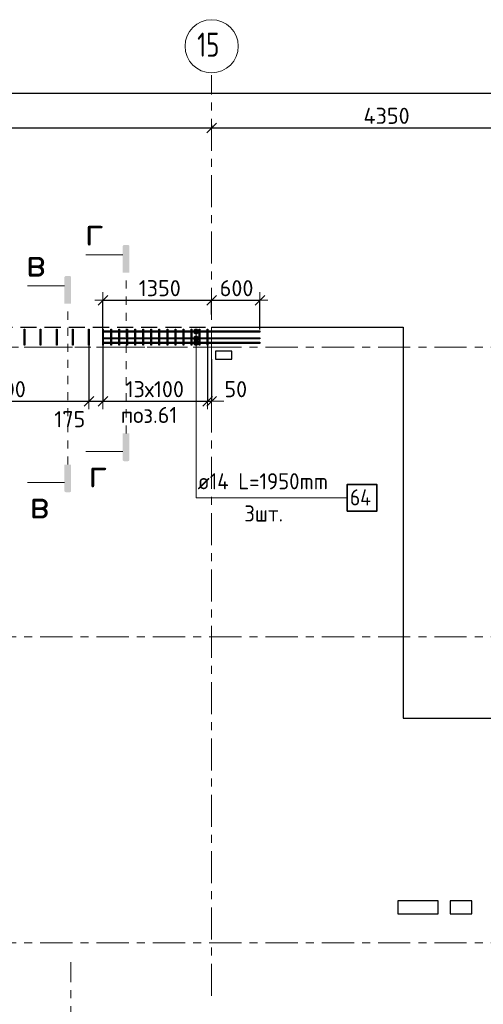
# Model space of a CAD drawing. Header units: metres. Extents: x -38 to 99, y -15 to 21.
# Tile 11 of 48: x 36.31 to 42.08, y 8.23 to 20.47. Entities that reach past the tile are written whole.
import ezdxf

# ---------------------------------------------------------------- set-up
doc = ezdxf.new("R2010")
doc.units = ezdxf.units.M
doc.header["$PDMODE"] = 65
for name, pattern in [('______11', [0.5, 0.4, -0.05, 0, -0.05]), ('______2', [0.27, 0.2, -0.07]), ('______3', [0.5, 0.4, -0.1]), ('______5', [1.1, 0.8, -0.1, 0.1, -0.1]), ('______9', [0.1, 0, -0.1])]:
    doc.linetypes.add(name, pattern=pattern)
for name, color, linetype, lineweight in [('XR$2$Осевая линия (1)', 7, '______5', 13), ('XR$2$Размерная линия (1)', 7, 'Continuous', 13), ('XR$3$Арм.стержн. Доп. арматура', 180, 'Continuous', 35), ('XR$3$Арм.стержн. Хомут', 240, 'Continuous', 35), ('XR$3$Балка (1)', 7, '______3', 13), ('XR$3$Перекрытие (1)', 7, 'Continuous', 35), ('XR$3$Размерная линия (1)', 7, 'Continuous', 13), ('XR$3$Текст_ общее_1', 7, 'Continuous', 13)]:
    doc.layers.add(name, color=color, linetype=linetype, lineweight=lineweight)
doc.styles.add('ISOCPEUR', font='txt')
doc.dimstyles.new('DIMSTYLE_3', dxfattribs={"dimtxt": 0.2, "dimasz": 0.2, "dimexe": 0, "dimexo": 0, "dimgap": 0.1, "dimtad": 2, "dimdec": 0, "dimlfac": 1000, "dimrnd": 5, "dimzin": 12, "dimdsep": 46, "dimtxsty": 'ISOCPEUR', "dimblk1": 'ALL_ML_STRICH', "dimblk2": 'ALL_ML_STRICH', "dimsah": 1, "dimcen": 0, "dimclrd": 7, "dimclre": 256, "dimclrt": 7, "dimadec": 0, "dimazin": 0, "dimtfac": 1, "dimtdec": 0, "dimtix": 1, "dimtmove": 2, "dimatfit": 3, "dimfxl": 0, "dimtzin": 0, "dimlwd": 0, "dimlwe": -3, "dimarcsym": 0})
doc.dimstyles.new('DIMSTYLE_6', dxfattribs={"dimtxt": 0.2, "dimasz": 0.2, "dimexe": 0, "dimexo": 0, "dimgap": 0.1, "dimtad": 2, "dimdec": 0, "dimlfac": 1000, "dimrnd": 5, "dimzin": 12, "dimdsep": 46, "dimtxsty": 'ISOCPEUR', "dimblk1": 'ALL_ML_STRICH', "dimblk2": 'ALL_ML_STRICH', "dimsah": 1, "dimcen": 0, "dimclrd": 7, "dimclre": 256, "dimclrt": 7, "dimadec": 0, "dimazin": 0, "dimtfac": 1, "dimtdec": 0, "dimtix": 1, "dimtmove": 2, "dimatfit": 3, "dimfxl": 0, "dimtvp": 1.2, "dimtzin": 0, "dimlwd": 0, "dimlwe": -3, "dimarcsym": 0})
doc.dimstyles.new('DIMSTYLE_7', dxfattribs={"dimtxt": 0.2, "dimasz": 0.2, "dimexe": 0, "dimexo": 0, "dimgap": 0.1, "dimtad": 0, "dimdec": 0, "dimlfac": 1000, "dimrnd": 5, "dimzin": 12, "dimdsep": 46, "dimtxsty": 'ISOCPEUR', "dimblk1": 'ALL_ML_STRICH', "dimblk2": 'ALL_ML_STRICH', "dimsah": 1, "dimcen": 0, "dimclrd": 7, "dimclre": 256, "dimclrt": 7, "dimadec": 0, "dimazin": 0, "dimtfac": 1, "dimtdec": 0, "dimtix": 1, "dimtmove": 2, "dimatfit": 3, "dimfxl": 0, "dimtvp": 1.2, "dimtzin": 0, "dimlwd": 0, "dimlwe": -3, "dimarcsym": 0})

# ---------------------------------------------------------------- blocks, each defined once
blk = doc.blocks.new('ALL_ML_STRICH')
at = {"color": 0, "linetype": 'ByBlock', "lineweight": -2}
for p, q in [((-1, 0), (0.5, 0)), ((-0.3, -0.3), (0.3, 0.3)), ((0, -0.5), (0, 0.5))]:
    blk.add_line(p, q, dxfattribs=at)
blk = doc.blocks.new('*D11')
at = {"layer": 'DEFPOINTS', "color": 7, "linetype": 'Continuous', "lineweight": 13, "transparency": 33554687}
for p in [(0.5, 19.557), (0.5, 19.377), (61.6, 17.12)]:
    blk.add_point(p, dxfattribs=at)
at = {"layer": 'XR$2$Размерная линия (1)', "color": 9, "linetype": 'Continuous', "lineweight": -2, "true_color": 0xc7c7c7, "transparency": 33554687}
for p, q in [((0.5, 19.357), (0.5, 19.557)), ((61.6, 17.14), (61.6, 19.557))]:
    blk.add_line(p, q, dxfattribs=at)
at = {"layer": 'XR$2$Размерная линия (1)', "color": 7, "linetype": 'Continuous', "lineweight": -2, "transparency": 33554687}
blk.add_line((0.5, 19.557), (61.6, 19.557), dxfattribs=at)
at = {"layer": 'XR$2$Размерная линия (1)', "color": 7, "linetype": 'Continuous', "lineweight": 13, "transparency": 33554687, "xscale": 0.2, "yscale": 0.2, "zscale": 0.2, "rotation": 180}
blk.add_blockref('ALL_ML_STRICH', (0.5, 19.557), dxfattribs=at)
at = {"layer": 'XR$2$Размерная линия (1)', "color": 7, "linetype": 'Continuous', "lineweight": 13, "transparency": 33554687, "xscale": 0.2, "yscale": 0.2, "zscale": 0.2}
blk.add_blockref('ALL_ML_STRICH', (61.6, 19.557), dxfattribs=at)
at = {"layer": 'XR$2$Размерная линия (1)', "color": 7, "linetype": 'Continuous', "lineweight": 13, "transparency": 33554687, "insert": (31.1, 19.707), "char_height": 0.2, "width": 1, "attachment_point": 5, "style": 'ISOCPEUR'}
blk.add_mtext('\\A1;{61100}', dxfattribs=at)
blk = doc.blocks.new('*D34')
at = {"layer": 'DEFPOINTS', "color": 7, "linetype": 'Continuous', "lineweight": 13, "transparency": 33554687}
for p in [(32.85, 19.135), (32.85, 19.126), (38.7, 19.186)]:
    blk.add_point(p, dxfattribs=at)
at = {"layer": 'XR$2$Размерная линия (1)', "color": 9, "linetype": 'Continuous', "lineweight": -2, "true_color": 0xc7c7c7, "transparency": 33554687}
for p, q in [((32.85, 19.126), (32.85, 19.126)), ((38.7, 19.166), (38.7, 19.126))]:
    blk.add_line(p, q, dxfattribs=at)
at = {"layer": 'XR$2$Размерная линия (1)', "color": 7, "linetype": 'Continuous', "lineweight": -2, "transparency": 33554687}
blk.add_line((32.85, 19.126), (38.7, 19.126), dxfattribs=at)
at = {"layer": 'XR$2$Размерная линия (1)', "color": 7, "linetype": 'Continuous', "lineweight": 13, "transparency": 33554687, "xscale": 0.2, "yscale": 0.2, "zscale": 0.2, "rotation": 180}
blk.add_blockref('ALL_ML_STRICH', (32.85, 19.126), dxfattribs=at)
at = {"layer": 'XR$2$Размерная линия (1)', "color": 7, "linetype": 'Continuous', "lineweight": 13, "transparency": 33554687, "xscale": 0.2, "yscale": 0.2, "zscale": 0.2}
blk.add_blockref('ALL_ML_STRICH', (38.7, 19.126), dxfattribs=at)
at = {"layer": 'XR$2$Размерная линия (1)', "color": 7, "linetype": 'Continuous', "lineweight": 13, "transparency": 33554687, "insert": (35.785, 19.276), "char_height": 0.2, "width": 0.8, "attachment_point": 5, "style": 'ISOCPEUR'}
blk.add_mtext('\\A1;{5850}', dxfattribs=at)
blk = doc.blocks.new('*D35')
at = {"layer": 'DEFPOINTS', "color": 7, "linetype": 'Continuous', "lineweight": 13, "transparency": 33554687}
for p in [(38.7, 19.186), (38.7, 19.126), (43.05, 19.104)]:
    blk.add_point(p, dxfattribs=at)
at = {"layer": 'XR$2$Размерная линия (1)', "color": 9, "linetype": 'Continuous', "lineweight": -2, "true_color": 0xc7c7c7, "transparency": 33554687}
for p, q in [((38.7, 19.166), (38.7, 19.126)), ((43.05, 19.124), (43.05, 19.126))]:
    blk.add_line(p, q, dxfattribs=at)
at = {"layer": 'XR$2$Размерная линия (1)', "color": 7, "linetype": 'Continuous', "lineweight": -2, "transparency": 33554687}
blk.add_line((38.7, 19.126), (43.05, 19.126), dxfattribs=at)
at = {"layer": 'XR$2$Размерная линия (1)', "color": 7, "linetype": 'Continuous', "lineweight": 13, "transparency": 33554687, "xscale": 0.2, "yscale": 0.2, "zscale": 0.2, "rotation": 180}
blk.add_blockref('ALL_ML_STRICH', (38.7, 19.126), dxfattribs=at)
at = {"layer": 'XR$2$Размерная линия (1)', "color": 7, "linetype": 'Continuous', "lineweight": 13, "transparency": 33554687, "xscale": 0.2, "yscale": 0.2, "zscale": 0.2}
blk.add_blockref('ALL_ML_STRICH', (43.05, 19.126), dxfattribs=at)
at = {"layer": 'XR$2$Размерная линия (1)', "color": 7, "linetype": 'Continuous', "lineweight": 13, "transparency": 33554687, "insert": (40.875, 19.276), "char_height": 0.2, "width": 0.8, "attachment_point": 5, "style": 'ISOCPEUR'}
blk.add_mtext('\\A1;{4350}', dxfattribs=at)
blk = doc.blocks.new('*D56')
at = {"layer": 'DEFPOINTS', "color": 7, "linetype": 'Continuous', "lineweight": 13, "transparency": 33554687}
for p in [(34.175, 16.482), (37.175, 16.482), (34.175, 15.729)]:
    blk.add_point(p, dxfattribs=at)
at = {"layer": 'XR$3$Размерная линия (1)', "color": 9, "linetype": 'Continuous', "lineweight": -2, "true_color": 0xc7c7c7, "transparency": 33554687}
for p, q in [((34.175, 16.462), (34.175, 15.729)), ((37.175, 16.462), (37.175, 15.729))]:
    blk.add_line(p, q, dxfattribs=at)
at = {"layer": 'XR$3$Размерная линия (1)', "color": 7, "linetype": 'Continuous', "lineweight": -2, "transparency": 33554687}
blk.add_line((34.175, 15.729), (37.175, 15.729), dxfattribs=at)
at = {"layer": 'XR$3$Размерная линия (1)', "color": 7, "linetype": 'Continuous', "lineweight": 13, "transparency": 33554687, "xscale": 0.2, "yscale": 0.2, "zscale": 0.2, "rotation": 180}
blk.add_blockref('ALL_ML_STRICH', (34.175, 15.729), dxfattribs=at)
at = {"layer": 'XR$3$Размерная линия (1)', "color": 7, "linetype": 'Continuous', "lineweight": 13, "transparency": 33554687, "xscale": 0.2, "yscale": 0.2, "zscale": 0.2}
blk.add_blockref('ALL_ML_STRICH', (37.175, 15.729), dxfattribs=at)
at = {"layer": 'XR$3$Размерная линия (1)', "color": 7, "linetype": 'Continuous', "lineweight": 13, "transparency": 33554687, "insert": (34.935, 15.979), "char_height": 0.2, "width": 0.01, "attachment_point": 1, "line_spacing_factor": 0.60241, "style": 'ISOCPEUR'}
blk.add_mtext('15х200=3000', dxfattribs=at)
blk = doc.blocks.new('*D57')
at = {"layer": 'DEFPOINTS', "color": 7, "linetype": 'Continuous', "lineweight": 13, "transparency": 33554687}
for p in [(37.175, 16.482), (37.35, 16.477), (37.175, 15.729)]:
    blk.add_point(p, dxfattribs=at)
at = {"layer": 'XR$3$Размерная линия (1)', "color": 9, "linetype": 'Continuous', "lineweight": -2, "true_color": 0xc7c7c7, "transparency": 33554687}
for p, q in [((37.175, 16.462), (37.175, 15.729)), ((37.35, 16.457), (37.35, 15.729))]:
    blk.add_line(p, q, dxfattribs=at)
at = {"layer": 'XR$3$Размерная линия (1)', "color": 7, "linetype": 'Continuous', "lineweight": -2, "transparency": 33554687}
blk.add_line((37.175, 15.729), (37.35, 15.729), dxfattribs=at)
at = {"layer": 'XR$3$Размерная линия (1)', "color": 7, "linetype": 'Continuous', "lineweight": 13, "transparency": 33554687, "xscale": 0.2, "yscale": 0.2, "zscale": 0.2, "rotation": 180}
blk.add_blockref('ALL_ML_STRICH', (37.175, 15.729), dxfattribs=at)
at = {"layer": 'XR$3$Размерная линия (1)', "color": 7, "linetype": 'Continuous', "lineweight": 13, "transparency": 33554687, "xscale": 0.2, "yscale": 0.2, "zscale": 0.2}
blk.add_blockref('ALL_ML_STRICH', (37.35, 15.729), dxfattribs=at)
at = {"layer": 'XR$3$Размерная линия (1)', "color": 7, "linetype": 'Continuous', "lineweight": 13, "transparency": 33554687, "insert": (36.937, 15.506), "char_height": 0.2, "width": 0.6, "attachment_point": 5, "style": 'ISOCPEUR'}
blk.add_mtext('\\A1;{175}', dxfattribs=at)
blk = doc.blocks.new('*D58')
at = {"layer": 'DEFPOINTS', "color": 7, "linetype": 'Continuous', "lineweight": 13, "transparency": 33554687}
for p in [(37.35, 16.477), (38.65, 16.481), (37.35, 15.729)]:
    blk.add_point(p, dxfattribs=at)
at = {"layer": 'XR$3$Размерная линия (1)', "color": 9, "linetype": 'Continuous', "lineweight": -2, "true_color": 0xc7c7c7, "transparency": 33554687}
for p, q in [((37.35, 16.457), (37.35, 15.729)), ((38.65, 16.461), (38.65, 15.729))]:
    blk.add_line(p, q, dxfattribs=at)
at = {"layer": 'XR$3$Размерная линия (1)', "color": 7, "linetype": 'Continuous', "lineweight": -2, "transparency": 33554687}
blk.add_line((37.35, 15.729), (38.65, 15.729), dxfattribs=at)
at = {"layer": 'XR$3$Размерная линия (1)', "color": 7, "linetype": 'Continuous', "lineweight": 13, "transparency": 33554687, "xscale": 0.2, "yscale": 0.2, "zscale": 0.2, "rotation": 180}
blk.add_blockref('ALL_ML_STRICH', (37.35, 15.729), dxfattribs=at)
at = {"layer": 'XR$3$Размерная линия (1)', "color": 7, "linetype": 'Continuous', "lineweight": 13, "transparency": 33554687, "xscale": 0.2, "yscale": 0.2, "zscale": 0.2}
blk.add_blockref('ALL_ML_STRICH', (38.65, 15.729), dxfattribs=at)
at = {"layer": 'XR$3$Размерная линия (1)', "color": 7, "linetype": 'Continuous', "lineweight": 13, "transparency": 33554687, "insert": (37.63, 15.979), "char_height": 0.2, "width": 0.01, "attachment_point": 1, "line_spacing_factor": 0.60241, "style": 'ISOCPEUR'}
blk.add_mtext('13х100', dxfattribs=at)
blk = doc.blocks.new('*D59')
at = {"layer": 'DEFPOINTS', "color": 7, "linetype": 'Continuous', "lineweight": 13, "transparency": 33554687}
for p in [(38.65, 16.481), (38.7, 16.27), (38.65, 15.729)]:
    blk.add_point(p, dxfattribs=at)
at = {"layer": 'XR$3$Размерная линия (1)', "color": 9, "linetype": 'Continuous', "lineweight": -2, "true_color": 0xc7c7c7, "transparency": 33554687}
for p, q in [((38.65, 16.461), (38.65, 15.729)), ((38.7, 16.25), (38.7, 15.729))]:
    blk.add_line(p, q, dxfattribs=at)
at = {"layer": 'XR$3$Размерная линия (1)', "color": 7, "linetype": 'Continuous', "lineweight": -2, "transparency": 33554687}
blk.add_line((38.65, 15.729), (38.7, 15.729), dxfattribs=at)
at = {"layer": 'XR$3$Размерная линия (1)', "color": 7, "linetype": 'Continuous', "lineweight": 13, "transparency": 33554687, "xscale": 0.2, "yscale": 0.2, "zscale": 0.2}
blk.add_blockref('ALL_ML_STRICH', (38.7, 15.729), dxfattribs=at)
at = {"layer": 'XR$3$Размерная линия (1)', "color": 7, "linetype": 'Continuous', "lineweight": 13, "transparency": 33554687, "xscale": 0.2, "yscale": 0.2, "zscale": 0.2, "rotation": 180}
blk.add_blockref('ALL_ML_STRICH', (38.65, 15.729), dxfattribs=at)
at = {"layer": 'XR$3$Размерная линия (1)', "color": 7, "linetype": 'Continuous', "lineweight": 13, "transparency": 33554687, "insert": (39, 15.879), "char_height": 0.2, "width": 0.4, "attachment_point": 5, "style": 'ISOCPEUR'}
blk.add_mtext('\\A1;{50}', dxfattribs=at)
blk = doc.blocks.new('*D62')
at = {"layer": 'DEFPOINTS', "color": 7, "linetype": 'Continuous', "lineweight": 13, "transparency": 33554687}
for p in [(37.35, 16.984), (38.7, 16.787), (37.35, 16.605)]:
    blk.add_point(p, dxfattribs=at)
at = {"layer": 'XR$3$Размерная линия (1)', "color": 9, "linetype": 'Continuous', "lineweight": -2, "true_color": 0xc7c7c7, "transparency": 33554687}
for p, q in [((37.35, 16.625), (37.35, 16.984)), ((38.7, 16.807), (38.7, 16.984))]:
    blk.add_line(p, q, dxfattribs=at)
at = {"layer": 'XR$3$Размерная линия (1)', "color": 7, "linetype": 'Continuous', "lineweight": -2, "transparency": 33554687}
blk.add_line((37.35, 16.984), (38.7, 16.984), dxfattribs=at)
at = {"layer": 'XR$3$Размерная линия (1)', "color": 7, "linetype": 'Continuous', "lineweight": 13, "transparency": 33554687, "xscale": 0.2, "yscale": 0.2, "zscale": 0.2, "rotation": 180}
blk.add_blockref('ALL_ML_STRICH', (37.35, 16.984), dxfattribs=at)
at = {"layer": 'XR$3$Размерная линия (1)', "color": 7, "linetype": 'Continuous', "lineweight": 13, "transparency": 33554687, "xscale": 0.2, "yscale": 0.2, "zscale": 0.2}
blk.add_blockref('ALL_ML_STRICH', (38.7, 16.984), dxfattribs=at)
at = {"layer": 'XR$3$Размерная линия (1)', "color": 7, "linetype": 'Continuous', "lineweight": 13, "transparency": 33554687, "insert": (38.055, 17.134), "char_height": 0.2, "width": 0.8, "attachment_point": 5, "style": 'ISOCPEUR'}
blk.add_mtext('\\A1;{1350}', dxfattribs=at)
blk = doc.blocks.new('*D63')
at = {"layer": 'DEFPOINTS', "color": 7, "linetype": 'Continuous', "lineweight": 13, "transparency": 33554687}
for p in [(38.7, 16.984), (38.7, 16.787), (39.3, 16.602)]:
    blk.add_point(p, dxfattribs=at)
at = {"layer": 'XR$3$Размерная линия (1)', "color": 9, "linetype": 'Continuous', "lineweight": -2, "true_color": 0xc7c7c7, "transparency": 33554687}
for p, q in [((38.7, 16.807), (38.7, 16.984)), ((39.3, 16.622), (39.3, 16.984))]:
    blk.add_line(p, q, dxfattribs=at)
at = {"layer": 'XR$3$Размерная линия (1)', "color": 7, "linetype": 'Continuous', "lineweight": -2, "transparency": 33554687}
blk.add_line((38.7, 16.984), (39.3, 16.984), dxfattribs=at)
at = {"layer": 'XR$3$Размерная линия (1)', "color": 7, "linetype": 'Continuous', "lineweight": 13, "transparency": 33554687, "xscale": 0.2, "yscale": 0.2, "zscale": 0.2, "rotation": 180}
blk.add_blockref('ALL_ML_STRICH', (38.7, 16.984), dxfattribs=at)
at = {"layer": 'XR$3$Размерная линия (1)', "color": 7, "linetype": 'Continuous', "lineweight": 13, "transparency": 33554687, "xscale": 0.2, "yscale": 0.2, "zscale": 0.2}
blk.add_blockref('ALL_ML_STRICH', (39.3, 16.984), dxfattribs=at)
at = {"layer": 'XR$3$Размерная линия (1)', "color": 7, "linetype": 'Continuous', "lineweight": 13, "transparency": 33554687, "insert": (39.01, 17.134), "char_height": 0.2, "width": 0.6, "attachment_point": 5, "style": 'ISOCPEUR'}
blk.add_mtext('\\A1;{600}', dxfattribs=at)

msp = doc.modelspace()

# ---------------------------------------------------------------- hatches: boundary and pattern name
at = {"linetype": 'Continuous', "lineweight": 25, "true_color": 0x000000, "transparency": 33554687}
for points in [[(37.5953, 17.6543), (37.5958, 17.6568), (37.5966, 17.6592), (37.5978, 17.6615), (37.5992, 17.6636), (37.6009, 17.6655), (37.6028, 17.6672), (37.6049, 17.6686), (37.6072, 17.6698), (37.6096, 17.6706), (37.6121, 17.6711), (37.6147, 17.6713), (37.6592, 17.6713), (37.6618, 17.6711), (37.6643, 17.6706), (37.6667, 17.6698), (37.669, 17.6686), (37.6711, 17.6672), (37.673, 17.6655), (37.6747, 17.6636), (37.6761, 17.6615), (37.6773, 17.6592), (37.6781, 17.6568), (37.6786, 17.6543), (37.6787, 17.6517), (37.6787, 17.3267), (37.5951, 17.3267), (37.5951, 17.6517)], [(36.8706, 17.2682), (36.8711, 17.2708), (36.8719, 17.2732), (36.873, 17.2755), (36.8745, 17.2776), (36.8761, 17.2795), (36.8781, 17.2812), (36.8802, 17.2826), (36.8825, 17.2838), (36.8849, 17.2846), (36.8874, 17.2851), (36.89, 17.2852), (36.9345, 17.2852), (36.937, 17.2851), (36.9395, 17.2846), (36.942, 17.2838), (36.9443, 17.2826), (36.9464, 17.2812), (36.9483, 17.2795), (36.95, 17.2776), (36.9514, 17.2755), (36.9525, 17.2732), (36.9534, 17.2708), (36.9539, 17.2682), (36.954, 17.2657), (36.954, 16.9407), (36.8704, 16.9407), (36.8704, 17.2657)], [(37.5953, 15.0013), (37.5951, 15.0038), (37.5951, 15.3288), (37.6787, 15.3288), (37.6787, 15.0038), (37.6786, 15.0013), (37.6781, 14.9988), (37.6773, 14.9964), (37.6761, 14.9941), (37.6747, 14.9919), (37.673, 14.99), (37.6711, 14.9883), (37.669, 14.9869), (37.6667, 14.9858), (37.6643, 14.985), (37.6618, 14.9845), (37.6592, 14.9843), (37.6147, 14.9843), (37.6121, 14.9845), (37.6096, 14.985), (37.6072, 14.9858), (37.6049, 14.9869), (37.6028, 14.9883), (37.6009, 14.99), (37.5992, 14.9919), (37.5978, 14.9941), (37.5966, 14.9964), (37.5958, 14.9988)], [(36.8706, 14.6153), (36.8704, 14.6178), (36.8704, 14.9428), (36.954, 14.9428), (36.954, 14.6178), (36.9539, 14.6153), (36.9534, 14.6128), (36.9525, 14.6103), (36.9514, 14.608), (36.95, 14.6059), (36.9483, 14.604), (36.9464, 14.6023), (36.9443, 14.6009), (36.942, 14.5998), (36.9395, 14.5989), (36.937, 14.5984), (36.9345, 14.5983), (36.89, 14.5983), (36.8874, 14.5984), (36.8849, 14.5989), (36.8825, 14.5998), (36.8802, 14.6009), (36.8781, 14.6023), (36.8761, 14.604), (36.8745, 14.6059), (36.873, 14.608), (36.8719, 14.6103), (36.8711, 14.6128)]]:
    msp.add_hatch(color=18, dxfattribs=at).paths.add_polyline_path(points, flags=16)
at = {"layer": 'XR$3$Арм.стержн. Доп. арматура', "linetype": 'Continuous', "lineweight": 13, "transparency": 33554687}
for points in [[(38.4763, 16.5952), (38.5363, 16.5952), (38.5321, 16.6102)], [(38.4763, 16.5952), (38.5321, 16.6102), (38.4805, 16.6102)], [(38.4805, 16.5802), (38.5363, 16.5952), (38.4763, 16.5952)], [(38.4763, 16.5103), (38.5363, 16.5103), (38.5321, 16.5253)], [(38.4763, 16.5103), (38.5321, 16.5253), (38.4805, 16.5253)], [(38.4805, 16.6102), (38.5321, 16.6102), (38.5213, 16.621)], [(38.4805, 16.6102), (38.5213, 16.621), (38.4913, 16.621)], [(38.4805, 16.5802), (38.5321, 16.5802), (38.5363, 16.5952)], [(38.4913, 16.5694), (38.5321, 16.5802), (38.4805, 16.5802)], [(38.4805, 16.5253), (38.5321, 16.5253), (38.5213, 16.5361)], [(38.4805, 16.5253), (38.5213, 16.5361), (38.4913, 16.5361)], [(38.4913, 16.621), (38.5213, 16.621), (38.5063, 16.6252)], [(38.4913, 16.5694), (38.5213, 16.5694), (38.5321, 16.5802)], [(38.5213, 16.5694), (38.4913, 16.5694), (38.5063, 16.5652)], [(38.4913, 16.5361), (38.5213, 16.5361), (38.5063, 16.5403)], [(38.4805, 16.4953), (38.5363, 16.5103), (38.4763, 16.5103)], [(38.4763, 16.4552), (38.5363, 16.4552), (38.5321, 16.4702)], [(38.4763, 16.4552), (38.5321, 16.4702), (38.4805, 16.4702)], [(38.4805, 16.4402), (38.5363, 16.4552), (38.4763, 16.4552)], [(38.4805, 16.4953), (38.5321, 16.4953), (38.5363, 16.5103)], [(38.4913, 16.4845), (38.5321, 16.4953), (38.4805, 16.4953)], [(38.4805, 16.4702), (38.5321, 16.4702), (38.5213, 16.481)], [(38.4805, 16.4702), (38.5213, 16.481), (38.4913, 16.481)], [(38.4805, 16.4402), (38.5321, 16.4402), (38.5363, 16.4552)], [(38.4913, 16.4294), (38.5321, 16.4402), (38.4805, 16.4402)], [(38.4913, 16.4845), (38.5213, 16.4845), (38.5321, 16.4953)], [(38.4913, 16.481), (38.5213, 16.481), (38.5063, 16.4852)], [(38.5213, 16.4845), (38.4913, 16.4845), (38.5063, 16.4803)], [(38.4913, 16.4294), (38.5213, 16.4294), (38.5321, 16.4402)], [(38.5213, 16.4294), (38.4913, 16.4294), (38.5063, 16.4252)]]:
    msp.add_hatch(color=7, dxfattribs=at).paths.add_polyline_path(points)

# ---------------------------------------------------------------- linework, layer by layer
at = {"color": 7, "linetype": 'Continuous', "lineweight": 13, "transparency": 33554687}
for p, q in [((37.5951, 17.5497), (37.1384, 17.5497)), ((36.8704, 17.1637), (36.4137, 17.1637)), ((37.5951, 15.1058), (37.1384, 15.1058)), ((36.8704, 14.7198), (36.4137, 14.7198))]:
    msp.add_line(p, q, dxfattribs=at)
at = {"color": 7, "linetype": '______9', "lineweight": 13, "transparency": 33554687}
for p, q in [((37.6369, 15.3288), (37.6369, 17.3267)), ((36.9122, 14.9428), (36.9122, 16.9407))]:
    msp.add_line(p, q, dxfattribs=at)
at = {"layer": 'XR$2$Осевая линия (1)', "color": 253, "linetype": '______11', "lineweight": 13, "true_color": 0xa0a0a0, "transparency": 33554687}
for p, q in [((38.7, 8.34), (38.7, 19.78)), ((-2.63, 16.4), (62.6, 16.4)), ((-2.63, 12.8), (62.6, 12.8)), ((-2.63, 9), (62.6, 9)), ((36.95, -3.39), (36.95, 8.76))]:
    msp.add_line(p, q, dxfattribs=at)
at = {"layer": 'XR$2$Осевая линия (1)', "color": 7, "linetype": 'Continuous', "lineweight": 13, "transparency": 33554687}
msp.add_circle((38.7004, 20.1401), 0.3304, dxfattribs=at)
at = {"layer": 'XR$3$Арм.стержн. Доп. арматура', "color": 7, "linetype": 'Continuous', "lineweight": 13, "transparency": 33554687}
for p, q in [((38.4763, 16.5952), (38.4763, 16.5952)), ((38.5063, 16.6252), (38.5063, 16.6252)), ((38.5063, 14.528), (38.5063, 16.5952)), ((38.5063, 16.5652), (38.5063, 16.5652)), ((38.5063, 16.5403), (38.5063, 16.5403)), ((38.5363, 16.5952), (38.5363, 16.5952)), ((38.4763, 16.5103), (38.4763, 16.5103)), ((38.4763, 16.4552), (38.4763, 16.4552)), ((38.5063, 14.528), (38.5063, 16.5103)), ((38.5063, 16.4852), (38.5063, 16.4852)), ((38.5063, 16.4803), (38.5063, 16.4803)), ((38.5063, 14.528), (38.5063, 16.4552)), ((38.5063, 16.4252), (38.5063, 16.4252)), ((38.5363, 16.5103), (38.5363, 16.5103)), ((38.5363, 16.4552), (38.5363, 16.4552)), ((38.5063, 14.528), (40.3863, 14.528))]:
    msp.add_line(p, q, dxfattribs=at)
at = {"layer": 'XR$3$Арм.стержн. Доп. арматура', "color": 7, "linetype": 'Continuous', "lineweight": 25, "transparency": 33554687}
for points in [[(39.3, 16.5882), (37.35, 16.5882), (37.35, 16.6022), (39.3, 16.6022), (39.3, 16.5882)], [(39.3, 16.5033), (37.35, 16.5033), (37.35, 16.5173), (39.3, 16.5173), (39.3, 16.5033)], [(39.3, 16.4482), (37.35, 16.4482), (37.35, 16.4622), (39.3, 16.4622), (39.3, 16.4482)]]:
    msp.add_lwpolyline(points, dxfattribs=at)
at = {"layer": 'XR$3$Арм.стержн. Доп. арматура', "color": 7, "linetype": 'Continuous', "lineweight": 35, "transparency": 33554687}
msp.add_lwpolyline([(40.3863, 14.3613), (40.7529, 14.3613), (40.7529, 14.6946), (40.3863, 14.6946), (40.3863, 14.3613)], dxfattribs=at)
at = {"layer": 'XR$3$Арм.стержн. Доп. арматура', "color": 7, "linetype": 'Continuous', "lineweight": 13, "transparency": 33554687}
for centre in [(38.5063, 16.5952), (38.5063, 16.5103), (38.5063, 16.4552)]:
    msp.add_circle(centre, 0.03, dxfattribs=at)
at = {"layer": 'XR$3$Арм.стержн. Хомут', "color": 40, "linetype": 'Continuous', "lineweight": 25, "transparency": 33554687}
for points in [[(36.371, 16.4252), (36.371, 16.6253), (36.379, 16.6253), (36.379, 16.4252), (36.371, 16.4252)], [(36.571, 16.4252), (36.571, 16.6253), (36.579, 16.6253), (36.579, 16.4252), (36.571, 16.4252)], [(36.771, 16.4252), (36.771, 16.6253), (36.779, 16.6253), (36.779, 16.4252), (36.771, 16.4252)], [(36.971, 16.4252), (36.971, 16.6253), (36.979, 16.6253), (36.979, 16.4252), (36.971, 16.4252)], [(37.171, 16.4252), (37.171, 16.6253), (37.179, 16.6253), (37.179, 16.4252), (37.171, 16.4252)], [(37.346, 16.4252), (37.346, 16.6253), (37.354, 16.6253), (37.354, 16.4252), (37.346, 16.4252)], [(37.446, 16.4252), (37.446, 16.6253), (37.454, 16.6253), (37.454, 16.4252), (37.446, 16.4252)], [(37.546, 16.4252), (37.546, 16.6253), (37.554, 16.6253), (37.554, 16.4252), (37.546, 16.4252)], [(37.646, 16.4252), (37.646, 16.6253), (37.654, 16.6253), (37.654, 16.4252), (37.646, 16.4252)], [(37.746, 16.4252), (37.746, 16.6253), (37.754, 16.6253), (37.754, 16.4252), (37.746, 16.4252)], [(37.846, 16.4252), (37.846, 16.6253), (37.854, 16.6253), (37.854, 16.4252), (37.846, 16.4252)], [(37.946, 16.4252), (37.946, 16.6253), (37.954, 16.6253), (37.954, 16.4252), (37.946, 16.4252)], [(38.046, 16.4252), (38.046, 16.6253), (38.054, 16.6253), (38.054, 16.4252), (38.046, 16.4252)], [(38.146, 16.4252), (38.146, 16.6253), (38.154, 16.6253), (38.154, 16.4252), (38.146, 16.4252)], [(38.246, 16.4252), (38.246, 16.6253), (38.254, 16.6253), (38.254, 16.4252), (38.246, 16.4252)], [(38.346, 16.4252), (38.346, 16.6253), (38.354, 16.6253), (38.354, 16.4252), (38.346, 16.4252)], [(38.446, 16.4252), (38.446, 16.6253), (38.454, 16.6253), (38.454, 16.4252), (38.446, 16.4252)], [(38.546, 16.4252), (38.546, 16.6253), (38.554, 16.6253), (38.554, 16.4252), (38.546, 16.4252)], [(38.646, 16.4252), (38.646, 16.6253), (38.654, 16.6253), (38.654, 16.4252), (38.646, 16.4252)]]:
    msp.add_lwpolyline(points, dxfattribs=at)
at = {"layer": 'XR$3$Балка (1)', "color": 7, "linetype": '______2', "lineweight": 25, "transparency": 33554687}
msp.add_line((32.725, 16.6502), (38.7, 16.6502), dxfattribs=at)
at = {"layer": 'XR$3$Балка (1)', "color": 7, "linetype": '______2', "lineweight": 18, "transparency": 33554687}
msp.add_line((38.7, 16.6502), (38.7, 16.6502), dxfattribs=at)
at = {"layer": 'XR$3$Перекрытие (1)', "color": 7, "linetype": 'Continuous', "lineweight": 25, "transparency": 33554687}
for p, q in [((38.7, 16.6502), (41.0797, 16.6502)), ((41.0797, 16.6502), (41.0797, 11.7903)), ((38.75, 16.3503), (38.75, 16.2503)), ((38.95, 16.3503), (38.75, 16.3503)), ((38.95, 16.2503), (38.95, 16.3503)), ((38.75, 16.2503), (38.95, 16.2503)), ((41.0797, 11.7903), (42.85, 11.7903)), ((41.0154, 9.5195), (41.0154, 9.3595)), ((41.5154, 9.5195), (41.0154, 9.5195)), ((41.5154, 9.3595), (41.5154, 9.5195)), ((41.6656, 9.5195), (41.6656, 9.3595)), ((41.9356, 9.5195), (41.6656, 9.5195)), ((41.9356, 9.3595), (41.9356, 9.5195)), ((41.0154, 9.3595), (41.5154, 9.3595)), ((41.6656, 9.3595), (41.9356, 9.3595))]:
    msp.add_line(p, q, dxfattribs=at)
at = {"layer": 'XR$3$Перекрытие (1)', "color": 7, "linetype": '______2', "lineweight": 18, "transparency": 33554687}
for p, q in [((38.7, 16.6502), (38.7, 16.4002)), ((38.7, 16.4002), (32.725, 16.4002))]:
    msp.add_line(p, q, dxfattribs=at)

# ---------------------------------------------------------------- texts
at = {"color": 7, "linetype": 'Continuous', "lineweight": 13, "transparency": 33554687, "char_height": 0.35, "width": 0.381111, "attachment_point": 5, "style": 'ISOCPEUR'}
for s, insert in [('\\A1;{\\fISOCPEUR|i0|b0;\\H0.350000;\\W1.000000;\\C7;г}\\P', (37.2411, 17.8388)), ('\\A1;{\\fISOCPEUR|i0|b0;\\H0.350000;\\W1.000000;\\C7;в}\\P', (36.5163, 17.4527)), ('\\A1;{\\fISOCPEUR|i0|b0;\\H0.350000;\\W1.000000;\\C7;г}\\P', (37.2855, 14.8336)), ('\\A1;{\\fISOCPEUR|i0|b0;\\H0.350000;\\W1.000000;\\C7;в}\\P', (36.5607, 14.4475))]:
    msp.add_mtext(s, dxfattribs=dict(at, insert=insert))
at = {"layer": 'XR$2$Осевая линия (1)', "color": 7, "linetype": 'Continuous', "lineweight": 13, "transparency": 33554687, "insert": (38.5204, 20.0096), "char_height": 0.3, "width": 0.472281, "attachment_point": 7, "style": 'ISOCPEUR'}
msp.add_mtext('\\W0.75;15', dxfattribs=at)
at = {"layer": 'XR$3$Арм.стержн. Доп. арматура', "color": 7, "linetype": 'Continuous', "lineweight": 25, "transparency": 33554687, "char_height": 0.2, "attachment_point": 7, "style": 'ISOCPEUR'}
for s, insert, width in [('\\W0.94;ø14 L=1950mm ', (38.5263, 14.6346), 1.933176), ('\\W0.88;64', (40.4196, 14.4346), 0.387995), ('\\W0.94;3шт. ', (39.1063, 14.2346), 0.774191)]:
    msp.add_mtext(s, dxfattribs=dict(at, insert=insert, width=width))
at = {"layer": 'XR$3$Текст_ общее_1', "color": 7, "linetype": 'Continuous', "lineweight": 13, "transparency": 33554687, "insert": (37.9224, 15.5587), "char_height": 0.2, "width": 0.799873, "attachment_point": 5, "style": 'ISOCPEUR'}
msp.add_mtext('\\A1;{\\fISOCPEUR|i0|b0;\\H0.200000;\\W1.000000;\\C7;поз.61}\\P', dxfattribs=at)

# ---------------------------------------------------------------- dimensions: what is measured, and where the dimension line sits
at = {"layer": 'XR$2$Размерная линия (1)', "color": 7, "linetype": 'Continuous', "lineweight": 13, "transparency": 33554687}
for base, p1, p2, picture, middle in [((61.6, 19.5574), (0.5, 19.3568), (61.6, 17.1397), '*D11', (31.1, 19.7074)), ((38.7, 19.1261), (32.85, 19.1261), (38.7, 19.1656), '*D34', (35.785, 19.2761)), ((43.05, 19.1261), (38.7, 19.1656), (43.05, 19.1244), '*D35', (40.875, 19.2761))]:
    dim = msp.add_linear_dim(base=base, p1=p1, p2=p2, dimstyle='DIMSTYLE_3', override={"dimpost": '<>', "dimclrd": 7, "dimclre": 9, "dimclrt": 7, "dimlwd": 0, "dimlwe": 65533}, dxfattribs=at)
    dim.commit()
    dim.dimension.update_dxf_attribs({"geometry": picture, "text_midpoint": middle, "dimtype": 160})
at = {"layer": 'XR$3$Размерная линия (1)', "color": 7, "linetype": 'Continuous', "lineweight": 13, "transparency": 33554687}
for base, p1, p2, dimstyle, picture, middle in [((38.7, 16.9842), (37.35, 16.6253), (38.7, 16.8073), 'DIMSTYLE_3', '*D62', (38.055, 17.1342)), ((39.3, 16.9842), (38.7, 16.8073), (39.3, 16.6222), 'DIMSTYLE_3', '*D63', (39.01, 17.1342)), ((37.35, 15.7293), (37.175, 16.4618), (37.35, 16.4575), 'DIMSTYLE_7', '*D57', (36.9366, 15.5056)), ((38.7, 15.7293), (38.65, 16.4607), (38.7, 16.2503), 'DIMSTYLE_6', '*D59', (39.0001, 15.879))]:
    dim = msp.add_linear_dim(base=base, p1=p1, p2=p2, dimstyle=dimstyle, override={"dimpost": '<>', "dimclrd": 7, "dimclre": 9, "dimclrt": 7, "dimlwd": 0, "dimlwe": 65533}, dxfattribs=at)
    dim.commit()
    dim.dimension.update_dxf_attribs({"geometry": picture, "text_midpoint": middle, "dimtype": 160})
for base, p1, p2, text, picture, middle in [((37.175, 15.7293), (34.175, 16.4618), (37.175, 16.4618), '15х200=3000', '*D56', (35.675, 15.8293)), ((38.65, 15.7293), (37.35, 16.4575), (38.65, 16.4607), '13х100', '*D58', (38, 15.8293))]:
    dim = msp.add_linear_dim(base=base, p1=p1, p2=p2, text=text, dimstyle='DIMSTYLE_3', override={"dimpost": '<>', "dimclrd": 7, "dimclre": 9, "dimclrt": 7, "dimlwd": 0, "dimlwe": 65533}, dxfattribs=at)
    dim.commit()
    dim.dimension.update_dxf_attribs({"geometry": picture, "text_midpoint": middle, "dimtype": 160})

doc.saveas('drawing.dxf')
